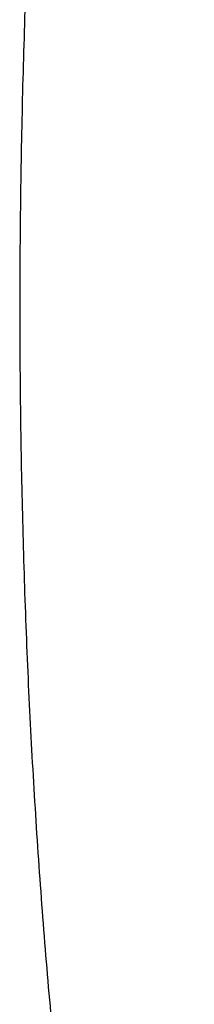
# Model space of a CAD drawing. Header units: inches. Extents: x 0 to 34, y 0 to 22.
# Tile 41 of 56: x 24.651 to 24.834, y 15.79 to 16.826. Entities that reach past the tile are written whole.
import ezdxf

# ---------------------------------------------------------------- set-up
doc = ezdxf.new("R2010")
doc.units = ezdxf.units.IN
doc.header["$LTSCALE"] = 1.87
doc.header["$MEASUREMENT"] = 0
doc.layers.get('0').update_dxf_attribs({"linetype": 'CONTINUOUS'})

msp = doc.modelspace()

# ---------------------------------------------------------------- linework, layer by layer
at = {"color": 7, "linetype": 'CONTINUOUS'}
msp.add_open_spline([(24.7803, 18.1119), (24.7801, 18.1107), (24.7735, 18.0691), (24.7612, 17.9872), (24.7442, 17.8664), (24.7286, 17.7462), (24.7144, 17.6265), (24.7017, 17.5074), (24.6903, 17.389), (24.6804, 17.2711), (24.6719, 17.1539), (24.6648, 17.0374), (24.6591, 16.9217), (24.6548, 16.8066), (24.652, 16.6923), (24.6505, 16.5788), (24.6505, 16.4661), (24.652, 16.3543), (24.6548, 16.2433), (24.659, 16.1331), (24.6647, 16.0239), (24.6718, 15.9156), (24.6803, 15.8082), (24.6903, 15.7019), (24.7016, 15.5965), (24.7143, 15.4921), (24.7285, 15.3888), (24.7441, 15.2865), (24.761, 15.1853), (24.7794, 15.0853), (24.7991, 14.9863), (24.8175, 14.9015), (24.8294, 14.8498), (24.8339, 14.8306)], degree=3, knots=[0, 0, 0, 0, 0.001123, 0.038274, 0.075211, 0.111931, 0.14843, 0.184704, 0.220751, 0.256568, 0.292151, 0.327498, 0.362606, 0.397473, 0.432097, 0.466475, 0.500606, 0.534487, 0.568117, 0.601494, 0.634618, 0.667487, 0.7001, 0.732457, 0.764556, 0.796399, 0.827984, 0.859312, 0.890384, 0.921199, 0.951759, 0.982065, 1, 1, 1, 1], dxfattribs=at)

doc.saveas('drawing.dxf')
